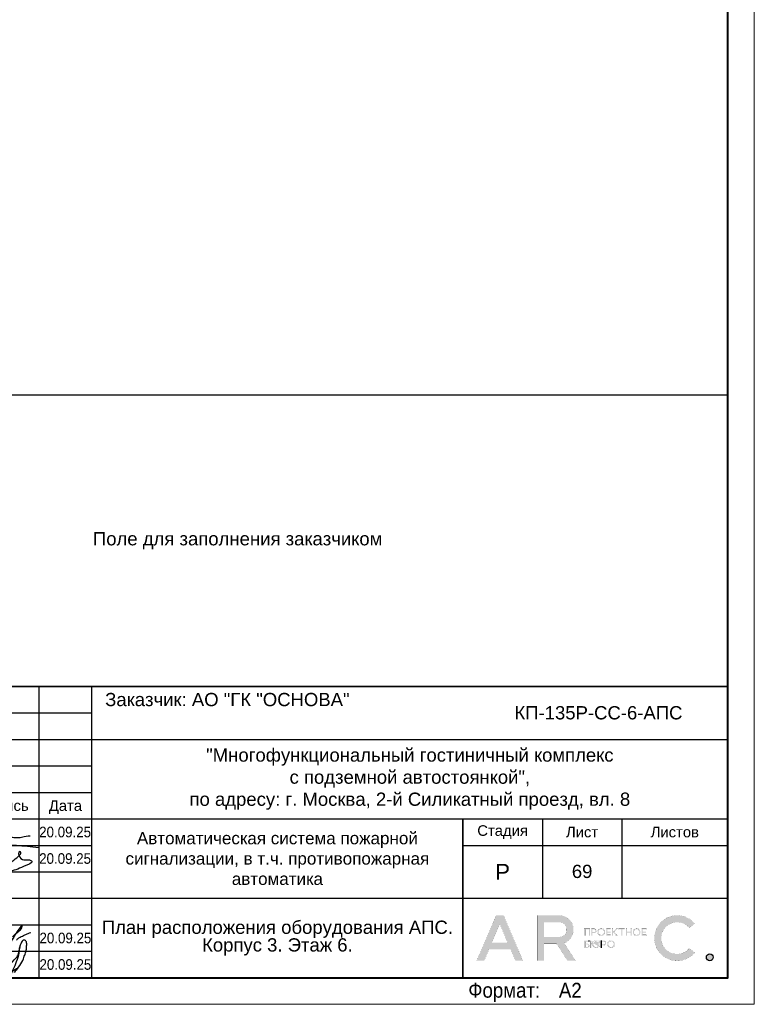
# Model space of a CAD drawing. Header units: millimetres. Extents: x -195178 to 1761886, y 140622 to 301105.
# Tile 31 of 131: x 222349 to 236212, y 182305 to 200886. Entities that reach past the tile are written whole.
import ezdxf
from ezdxf.enums import TextEntityAlignment as Align

# ---------------------------------------------------------------- set-up
doc = ezdxf.new("R2010")
doc.units = ezdxf.units.MM
doc.layers.get('Defpoints').update_dxf_attribs({"color": 252})
for name, color, linetype, lineweight in [('DB CP Оформление', 7, 'Continuous', 25), ('Охрана входов', 252, 'Continuous', 30), ('Рамка', 7, 'Continuous', 18)]:
    doc.layers.add(name, color=color, linetype=linetype, lineweight=lineweight)
doc.layers.add('DB CP Подписи', color=7, linetype='Continuous', lineweight=25, true_color=0x0a45f5)
doc.layers.add('Автоматика', color=1, linetype='Continuous')
doc.layers.add('формат', color=250, linetype='Continuous')
doc.styles.add('Arial', font='arial.ttf', dxfattribs={"width": 0.9, "height": 699.9999999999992})
doc.styles.add('CP.Text', font='arial.ttf')
doc.styles.add('CP.Text дата', font='arial.ttf', dxfattribs={"width": 0.9})

# ---------------------------------------------------------------- blocks, each defined once
blk = doc.blocks.new('*U29')
at = {"color": 0, "lineweight": 0}
blk.add_lwpolyline([(-594, 4.393872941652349e-15), (6.661338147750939e-14, 6.661338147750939e-14), (3.331937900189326e-14, 420.0000000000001), (-594.0000000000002, 420.0000000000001)], close=True, dxfattribs=at)
at = {"lineweight": 40}
blk.add_lwpolyline([(-574, 5.000000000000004), (-4.999999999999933, 5.000000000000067), (-4.999999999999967, 415.0000000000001), (-574.0000000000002, 415.0000000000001)], close=True, dxfattribs=at)
at = {"style": 'Arial', "width": 0.9}
blk.add_text('Формат:', height=2.8, dxfattribs=at).set_placement((-53.97311837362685, 1.250000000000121))
at = {"style": 'Arial', "width": 0.9, "flags": 8}
blk.add_attdef('FORMAT', (-36.87188609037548, 1.257088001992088), '', height=2.8, dxfattribs=at)
blk = doc.blocks.new('Попов')
at = {"layer": 'DB CP Подписи', "color": 160, "true_color": 0x0a45f5}
for points in [[(7.394956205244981, 7.032094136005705), (4.284556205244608, 0.8400941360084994), (3.982156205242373, 0.4944941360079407), (3.665356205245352, 0.2583778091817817), (3.190156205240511, 0.09837780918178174), (2.801356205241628, 0.2064941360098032), (2.509696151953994, 0.451294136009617), (2.383756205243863, 0.7680941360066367), (2.429696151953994, 0.9984941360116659), (2.62855620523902, 1.243294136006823), (3.319756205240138, 1.603294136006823), (3.895756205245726, 1.848094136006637), (4.370956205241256, 1.992094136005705), (4.918156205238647, 1.992094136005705)], [(5.979696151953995, 4.069175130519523), (4.859696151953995, -0.1216221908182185), (5.311356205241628, 0.624094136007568), (5.311356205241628, 0.8688941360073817), (5.624396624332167, 1.697142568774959), (6.247356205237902, 2.150494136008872), (6.650556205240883, 2.323294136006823), (6.909756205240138, 2.323294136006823), (7.125756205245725, 2.150494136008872), (7.125756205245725, 1.747294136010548), (6.82335620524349, 1.243294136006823), (6.333756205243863, 0.7968941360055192), (5.714556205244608, 0.5088941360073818), (5.412156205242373, 0.5952941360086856), (5.49855620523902, 1.286494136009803), (5.817585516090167, 1.879286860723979), (5.714556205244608, 1.286494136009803), (5.829756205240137, 0.9552941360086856), (6.146556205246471, 0.8832941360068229), (6.794556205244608, 1.012894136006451), (7.528956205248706, 1.459294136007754), (8.119356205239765, 2.064094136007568), (8.407356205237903, 2.510494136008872), (8.407356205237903, 2.899294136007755), (8.320956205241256, 3.028894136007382), (8.090556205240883, 2.956894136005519), (7.816956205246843, 2.366494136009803), (7.816956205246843, 1.963294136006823), (7.989756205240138, 1.776094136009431), (8.364156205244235, 1.891294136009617), (8.82495620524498, 2.323294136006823), (9.055356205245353, 2.697694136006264), (9.271356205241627, 3.302494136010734), (9.012156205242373, 3.561694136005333), (8.882556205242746, 3.561694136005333), (8.709696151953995, 3.3600941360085), (8.709696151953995, 2.978377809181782), (9.039696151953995, 2.408377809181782), (10.349696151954, 3.378377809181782), (11.11969615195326, 4.410259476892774), (11.27818451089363, 5.133235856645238), (11.35539592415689, 5.654323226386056), (11.38831620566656, 5.819447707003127), (11.35539592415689, 5.654323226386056)], [(7.394956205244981, 7.032094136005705), (6.962956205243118, 6.427294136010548), (4.918156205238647, 1.992094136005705)], [(8.094156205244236, 0.03369413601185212), (8.828556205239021, 0.5520941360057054), (9.980556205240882, 1.272094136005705), (10.85895620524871, 1.761694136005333), (10.41255620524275, 1.084894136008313), (11.57895620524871, 2.611294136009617), (12.16935620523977, 3.84969413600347), (12.471756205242, 4.713694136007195), (12.629696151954, 5.419294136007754), (12.689696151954, 6.2400941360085), (12.54375620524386, 6.945694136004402), (12.34215620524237, 7.075294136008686), (12.03975620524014, 7.075294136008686), (11.64969615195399, 6.6000941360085), (11.379696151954, 5.779294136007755), (11.21895620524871, 4.728094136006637), (10.72935620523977, 3.014494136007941), (9.418956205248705, 0.0336941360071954)], [(3.521356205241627, 2.971294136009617), (4.126156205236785, 3.244894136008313), (4.932556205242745, 3.475294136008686), (6.444556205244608, 3.835294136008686), (7.495756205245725, 4.080094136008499)], [(1.534156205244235, 0.8688941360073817), (1.303756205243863, 1.041694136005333), (1.217356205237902, 1.214494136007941), (1.447756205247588, 1.416094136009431), (2.038156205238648, 1.603294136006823), (2.815756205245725, 1.761694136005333), (3.506956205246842, 1.876894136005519), (4.357209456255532, 1.989153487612), (4.918156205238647, 1.992094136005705)], [(3.521356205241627, 2.971294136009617), (3.294445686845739, 2.859738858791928), (4.789696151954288, 2.859738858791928)]]:
    blk.add_spline(points, degree=3, dxfattribs=at)
at = {"layer": 'DB CP Подписи'}
blk.add_spline([(8.094156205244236, 0.03369413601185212), (7.791756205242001, -0.2544480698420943), (7.618956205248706, -0.4847058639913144), (7.618956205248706, -0.8015058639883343), (7.950156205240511, -1.060705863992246), (8.569356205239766, -1.060705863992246), (8.943756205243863, -0.7583058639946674), (9.116556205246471, -0.4991058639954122), (9.418956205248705, 0.0336941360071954)], degree=3, dxfattribs=at)
blk = doc.blocks.new('A$Cf51998ab')
at = {"layer": 'DB CP Подписи'}
for points in [[(2.024743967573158, 7.175397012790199), (0.02474396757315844, 3.175397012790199), (2.524743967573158, 0.1753970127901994), (9.524743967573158, 6.675397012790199), (17.02474396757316, 19.1753970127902), (23.52474396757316, 28.6753970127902), (29.02474396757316, 35.6753970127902), (35.52474396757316, 43.6753970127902), (36.52474396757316, 44.6753970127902), (30.02474396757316, 30.6753970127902), (28.52474396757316, 26.1753970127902), (28.52474396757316, 25.1753970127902), (31.52474396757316, 26.6753970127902), (36.02474396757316, 30.1753970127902), (43.52474396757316, 36.1753970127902), (45.52474396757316, 39.1753970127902), (47.52474396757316, 42.6753970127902), (47.52474396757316, 43.1753970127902), (48.02474396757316, 44.1753970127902), (40.52474396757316, 31.1753970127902), (37.52474396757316, 25.6753970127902), (40.52474396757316, 25.1753970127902), (47.02474396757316, 28.6753970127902), (47.52474396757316, 29.1753970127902)], [(66.52474396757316, 31.6753970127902), (75.02474396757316, 39.1753970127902), (79.02474396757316, 43.6753970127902), (79.52474396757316, 46.6753970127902), (75.02474396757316, 41.6753970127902), (69.02474396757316, 32.6753970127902), (61.02474396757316, 18.6753970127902), (57.02474396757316, 11.6753970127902), (61.52474396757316, 15.6753970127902)], [(57.52474396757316, 34.1753970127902), (54.52474396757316, 34.1753970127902), (50.02474396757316, 31.1753970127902), (49.52474396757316, 26.1753970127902), (54.02474396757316, 27.6753970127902), (56.02474396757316, 29.1753970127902), (58.02474396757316, 33.1753970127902), (57.52474396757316, 34.1753970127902)], [(59.02474396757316, 30.6753970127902), (55.49455854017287, 28.71229258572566), (55.52474396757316, 25.6753970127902), (57.52474396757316, 25.6753970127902), (62.02474396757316, 27.6753970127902), (65.02474396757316, 29.6753970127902), (65.52474396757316, 30.1753970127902)], [(71.80259313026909, 27.23596012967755), (75.18207571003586, 30.02247973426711), (81.43411698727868, 33.40007838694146), (87.77064376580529, 36.27103771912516), (91.06563812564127, 37.45319772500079)]]:
    blk.add_spline(points, degree=3, dxfattribs=at)
blk = doc.blocks.new('Лого')
at = {"layer": 'DB CP Оформление'}
h = blk.add_hatch(color=0, dxfattribs=at)
edge = h.paths.add_edge_path()
edge.add_line((-3.149615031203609, 491.8564630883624), (-2.145539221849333, 491.0307320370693))
edge.add_arc((-5.466713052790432, 493.7619962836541), 4.300000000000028, 39.43316774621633, 320.5668322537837, ccw=False)
edge.add_line((-2.145539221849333, 496.4932605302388), (-3.149615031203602, 495.6675294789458))
edge.add_arc((-5.466713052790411, 493.7619962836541), 3.000000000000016, 39.43316774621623, 320.5668322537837)
edge = h.paths.add_edge_path()
edge.add_arc((0.7039796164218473, 490.1453402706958), 0.65, 0, 360)
h.paths.add_polyline_path([(-38.91856638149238, 496.3972109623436), (-37.43639440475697, 492.9290438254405), (-40.40073835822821, 492.9290438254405)], flags=16)
edge = h.paths.add_edge_path(flags=16)
edge.add_line((-30.56831019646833, 493.9825875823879), (-27.63778042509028, 493.9825875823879))
edge.add_arc((-27.63778042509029, 495.2825875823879), 1.299999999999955, 270.0000000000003, 360.0000000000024)
edge.add_line((-26.33778042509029, 495.2825875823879), (-26.33778042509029, 495.4512324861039))
edge.add_arc((-27.63778042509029, 495.4512324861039), 1.300000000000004, 359.9999999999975, 449.9999999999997)
edge.add_line((-27.63778042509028, 496.7512324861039), (-30.56831019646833, 496.7512324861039))
edge.add_line((-30.56831019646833, 496.7512324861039), (-30.56831019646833, 493.9825875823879))
h.paths.add_polyline_path([(-35.9689509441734, 489.4953402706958), (-36.88082038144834, 491.6290438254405), (-40.956312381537, 491.6290438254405), (-41.8681818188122, 489.4953402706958), (-43.28192242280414, 489.4953402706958), (-39.6254366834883, 498.0512324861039), (-38.21169607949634, 498.0512324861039), (-34.55521034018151, 489.4953402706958)])
edge = h.paths.add_edge_path()
edge.add_line((-30.56831019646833, 489.4953402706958), (-31.86831019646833, 489.4953402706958))
edge.add_line((-31.86831019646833, 489.4953402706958), (-31.86831019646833, 498.0512324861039))
edge.add_line((-31.86831019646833, 498.0512324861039), (-27.63778042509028, 498.0512324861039))
edge.add_arc((-27.63778042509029, 495.4512324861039), 2.600000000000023, 0, 89.99999999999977, ccw=False)
edge.add_line((-25.03778042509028, 495.4512324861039), (-25.03778042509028, 495.2825875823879))
edge.add_arc((-27.63778042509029, 495.2825875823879), 2.600000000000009, -70.23716168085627, 0, ccw=False)
edge.add_line((-26.75864866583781, 492.8357268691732), (-24.6131234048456, 489.4953402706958))
edge.add_line((-24.6131234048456, 489.4953402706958), (-26.15818166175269, 489.4953402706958))
edge.add_line((-26.15818166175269, 489.4953402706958), (-28.20534579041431, 492.6825875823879))
edge.add_line((-28.20534579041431, 492.6825875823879), (-30.56831019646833, 492.6825875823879))
edge.add_line((-30.56831019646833, 492.6825875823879), (-30.56831019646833, 489.4953402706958))
edge = h.paths.add_edge_path(flags=16)
edge.add_line((-21.27053753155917, 492.6928723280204), (-21.27053753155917, 492.5228723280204))
edge.add_arc((-20.82053753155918, 492.5228723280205), 0.4499999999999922, 180.0000000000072, 270.0000000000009)
edge.add_line((-20.82053753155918, 492.0728723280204), (-20.69150461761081, 492.0728723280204))
edge.add_arc((-20.6915046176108, 492.5228723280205), 0.4500000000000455, 269.9999999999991, 359.9999999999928)
edge.add_line((-20.24150461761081, 492.5228723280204), (-20.24150461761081, 492.6928723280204))
edge.add_arc((-20.69150461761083, 492.6928723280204), 0.4500000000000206, 0, 89.99999999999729)
edge.add_line((-20.69150461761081, 493.1428723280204), (-20.82053753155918, 493.1428723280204))
edge.add_arc((-20.82053753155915, 492.6928723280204), 0.4500000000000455, 90.00000000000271, 180)
edge = h.paths.add_edge_path(flags=17)
edge.add_line((-21.62964566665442, 491.9228723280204), (-21.62964566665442, 492.5328723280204))
edge.add_line((-21.62964566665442, 492.5328723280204), (-21.45053753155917, 492.5328723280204))
edge.add_line((-21.45053753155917, 492.5328723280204), (-21.45053753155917, 492.5228723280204))
edge.add_arc((-20.85053753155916, 492.5228723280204), 0.6000000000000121, 180, 269.999999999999)
edge.add_line((-20.85053753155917, 491.9228723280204), (-20.66150461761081, 491.9228723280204))
edge.add_arc((-20.66150461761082, 492.5228723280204), 0.6000000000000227, 270.000000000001, 360)
edge.add_line((-20.06150461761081, 492.5228723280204), (-20.06150461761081, 492.6928723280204))
edge.add_arc((-20.66150461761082, 492.6928723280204), 0.6000000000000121, 0, 89.99999999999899)
edge.add_line((-20.66150461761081, 493.2928723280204), (-20.85053753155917, 493.2928723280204))
edge.add_arc((-20.85053753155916, 492.6928723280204), 0.6000000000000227, 90.00000000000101, 180)
edge.add_line((-21.45053753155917, 492.6928723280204), (-21.45053753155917, 492.6828723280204))
edge.add_line((-21.45053753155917, 492.6828723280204), (-21.62964566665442, 492.6828723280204))
edge.add_line((-21.62964566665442, 492.6828723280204), (-21.62964566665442, 493.2928723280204))
edge.add_line((-21.62964566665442, 493.2928723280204), (-21.80964566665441, 493.2928723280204))
edge.add_line((-21.80964566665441, 493.2928723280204), (-21.80964566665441, 491.9228723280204))
edge.add_line((-21.80964566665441, 491.9228723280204), (-21.62964566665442, 491.9228723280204))
edge = h.paths.add_edge_path(flags=16)
edge.add_line((-18.44160413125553, 492.6928723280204), (-18.44160413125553, 492.5228723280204))
edge.add_arc((-17.99160413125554, 492.5228723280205), 0.4499999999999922, 180.0000000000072, 270.0000000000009)
edge.add_line((-17.99160413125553, 492.0728723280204), (-17.86257121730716, 492.0728723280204))
edge.add_arc((-17.86257121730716, 492.5228723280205), 0.4500000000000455, 269.9999999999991, 359.9999999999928)
edge.add_line((-17.41257121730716, 492.5228723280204), (-17.41257121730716, 492.6928723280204))
edge.add_arc((-17.86257121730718, 492.6928723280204), 0.4500000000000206, 0, 89.99999999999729)
edge.add_line((-17.86257121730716, 493.1428723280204), (-17.99160413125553, 493.1428723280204))
edge.add_arc((-17.99160413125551, 492.6928723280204), 0.4500000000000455, 90.00000000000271, 180)
edge = h.paths.add_edge_path()
edge.add_line((-18.62160413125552, 492.6928723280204), (-18.62160413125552, 492.5228723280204))
edge.add_arc((-18.02160413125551, 492.5228723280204), 0.6000000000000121, 180, 269.999999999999)
edge.add_line((-18.02160413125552, 491.9228723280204), (-17.83257121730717, 491.9228723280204))
edge.add_arc((-17.83257121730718, 492.5228723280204), 0.6000000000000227, 270.000000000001, 360)
edge.add_line((-17.23257121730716, 492.5228723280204), (-17.23257121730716, 492.6928723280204))
edge.add_arc((-17.83257121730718, 492.6928723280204), 0.6000000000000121, 0, 89.99999999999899)
edge.add_line((-17.83257121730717, 493.2928723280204), (-18.02160413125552, 493.2928723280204))
edge.add_arc((-18.02160413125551, 492.6928723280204), 0.6000000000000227, 90.00000000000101, 180)
edge = h.paths.add_edge_path(flags=16)
edge.add_line((-13.61226025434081, 494.9777851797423), (-13.61226025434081, 494.8077851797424))
edge.add_arc((-13.16226025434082, 494.8077851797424), 0.4499999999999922, 180.0000000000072, 270.0000000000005)
edge.add_line((-13.16226025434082, 494.3577851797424), (-13.03322734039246, 494.3577851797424))
edge.add_arc((-13.03322734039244, 494.8077851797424), 0.4500000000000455, 269.9999999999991, 359.9999999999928)
edge.add_line((-12.58322734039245, 494.8077851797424), (-12.58322734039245, 494.9777851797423))
edge.add_arc((-13.03322734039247, 494.9777851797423), 0.4500000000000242, 0, 89.99999999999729)
edge.add_line((-13.03322734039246, 495.4277851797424), (-13.16226025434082, 495.4277851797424))
edge.add_arc((-13.16226025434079, 494.9777851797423), 0.4500000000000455, 90.00000000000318, 180)
edge = h.paths.add_edge_path()
edge.add_line((-13.79226025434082, 494.9777851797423), (-13.79226025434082, 494.8077851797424))
edge.add_arc((-13.19226025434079, 494.8077851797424), 0.6000000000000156, 180, 269.9999999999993)
edge.add_line((-13.19226025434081, 494.2077851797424), (-13.00322734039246, 494.2077851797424))
edge.add_arc((-13.00322734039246, 494.8077851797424), 0.6000000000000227, 270.000000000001, 360)
edge.add_line((-12.40322734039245, 494.8077851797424), (-12.40322734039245, 494.9777851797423))
edge.add_arc((-13.00322734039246, 494.9777851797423), 0.6000000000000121, 0, 89.99999999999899)
edge.add_line((-13.00322734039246, 495.5777851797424), (-13.19226025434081, 495.5777851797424))
edge.add_arc((-13.19226025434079, 494.9777851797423), 0.6000000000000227, 90.00000000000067, 180)
edge = h.paths.add_edge_path(flags=16)
edge.add_line((-20.28705089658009, 494.9777851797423), (-20.28705089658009, 494.8077851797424))
edge.add_arc((-19.8370508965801, 494.8077851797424), 0.4499999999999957, 180.0000000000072, 270.0000000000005)
edge.add_line((-19.83705089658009, 494.3577851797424), (-19.70801798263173, 494.3577851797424))
edge.add_arc((-19.70801798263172, 494.8077851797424), 0.4500000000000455, 269.9999999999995, 359.9999999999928)
edge.add_line((-19.25801798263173, 494.8077851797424), (-19.25801798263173, 494.9777851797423))
edge.add_arc((-19.70801798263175, 494.9777851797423), 0.4500000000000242, 0, 89.99999999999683)
edge.add_line((-19.70801798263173, 495.4277851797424), (-19.83705089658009, 495.4277851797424))
edge.add_arc((-19.83705089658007, 494.9777851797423), 0.4500000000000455, 90.00000000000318, 180)
edge = h.paths.add_edge_path()
edge.add_line((-20.46705089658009, 494.9777851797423), (-20.46705089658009, 494.8077851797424))
edge.add_arc((-19.86705089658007, 494.8077851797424), 0.6000000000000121, 180, 269.999999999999)
edge.add_line((-19.86705089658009, 494.2077851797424), (-19.67801798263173, 494.2077851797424))
edge.add_arc((-19.67801798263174, 494.8077851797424), 0.6000000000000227, 270.000000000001, 360)
edge.add_line((-19.07801798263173, 494.8077851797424), (-19.07801798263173, 494.9777851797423))
edge.add_arc((-19.67801798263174, 494.9777851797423), 0.6000000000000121, 0, 89.99999999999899)
edge.add_line((-19.67801798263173, 495.5777851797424), (-19.86705089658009, 495.5777851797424))
edge.add_arc((-19.86705089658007, 494.9777851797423), 0.6000000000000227, 90.00000000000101, 180)
edge = h.paths.add_edge_path(flags=16)
edge.add_arc((-19.22667760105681, 492.7878723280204), 0.1800000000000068, 270.0000000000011, 360)
edge.add_line((-19.04667760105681, 492.7878723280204), (-19.0466776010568, 492.9328723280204))
edge.add_arc((-19.22667760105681, 492.9328723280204), 0.1800000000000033, 0, 89.99999999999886)
edge.add_line((-19.2266776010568, 493.1128723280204), (-19.63443714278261, 493.1128723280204))
edge.add_line((-19.63443714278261, 493.1128723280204), (-19.6344371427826, 492.6078723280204))
edge.add_line((-19.6344371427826, 492.6078723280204), (-19.22667760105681, 492.6078723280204))
edge = h.paths.add_edge_path()
edge.add_line((-19.63443714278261, 491.9228723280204), (-19.81443714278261, 491.9228723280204))
edge.add_line((-19.81443714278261, 491.9228723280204), (-19.81443714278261, 493.2928723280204))
edge.add_line((-19.81443714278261, 493.2928723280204), (-19.2266776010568, 493.2928723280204))
edge.add_arc((-19.2266776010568, 492.9328723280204), 0.3600000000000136, 0, 89.99999999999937, ccw=False)
edge.add_line((-18.8666776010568, 492.9328723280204), (-18.86667760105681, 492.7878723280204))
edge.add_arc((-19.22667760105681, 492.7878723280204), 0.3600000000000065, -89.99999999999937, 0, ccw=False)
edge.add_line((-19.22667760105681, 492.4278723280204), (-19.63443714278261, 492.4278723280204))
edge.add_line((-19.63443714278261, 492.4278723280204), (-19.63443714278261, 491.9228723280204))
edge = h.paths.add_edge_path(flags=16)
edge.add_line((-22.41432519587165, 492.0728723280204), (-22.81592550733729, 492.0728723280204))
edge.add_line((-22.81592550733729, 492.0728723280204), (-22.81592550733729, 492.5700955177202))
edge.add_line((-22.81592550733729, 492.5700955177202), (-22.41432519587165, 492.5700955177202))
edge.add_arc((-22.41432519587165, 492.3900955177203), 0.17999999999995, -1.807620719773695e-11, 89.99999999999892, ccw=False)
edge.add_line((-22.23432519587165, 492.3900955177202), (-22.23432519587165, 492.2528723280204))
edge.add_arc((-22.41432519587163, 492.2528723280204), 0.1799999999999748, -90.00000000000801, 0, ccw=False)
h.paths.add_polyline_path([(-16.95626591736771, 495.5777851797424), (-17.51223811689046, 494.9677851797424), (-17.55459530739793, 494.9677851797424), (-17.55459530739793, 495.5777851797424), (-17.73459530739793, 495.5777851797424), (-17.73459530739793, 494.2077851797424), (-17.55459530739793, 494.2077851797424), (-17.55459530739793, 494.8177851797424), (-17.47826675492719, 494.8177851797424), (-16.92229455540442, 494.2077851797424), (-16.67874821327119, 494.2077851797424), (-17.32006333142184, 494.9114214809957), (-16.71271957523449, 495.5777851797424)])
edge = h.paths.add_edge_path()
edge.add_line((-22.10894538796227, 493.1128723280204), (-22.8159255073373, 493.1128723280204))
edge.add_line((-22.8159255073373, 493.1128723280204), (-22.81592550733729, 492.7200955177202))
edge.add_line((-22.81592550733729, 492.7200955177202), (-22.41432519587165, 492.7200955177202))
edge.add_arc((-22.41432519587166, 492.3600955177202), 0.3600000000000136, 0, 89.99999999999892, ccw=False)
edge.add_line((-22.05432519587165, 492.3600955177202), (-22.05432519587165, 492.2828723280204))
edge.add_arc((-22.41432519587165, 492.2828723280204), 0.3600000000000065, -89.99999999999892, 0, ccw=False)
edge.add_line((-22.41432519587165, 491.9228723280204), (-23.01592550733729, 491.9228723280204))
edge.add_line((-23.01592550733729, 491.9228723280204), (-23.01592550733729, 493.2928723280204))
edge.add_line((-23.01592550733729, 493.2928723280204), (-22.10894538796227, 493.2928723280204))
edge.add_line((-22.10894538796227, 493.2928723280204), (-22.10894538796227, 493.1128723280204))
h.paths.add_polyline_path([(-15.99401623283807, 495.3977851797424), (-16.45775531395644, 495.3977851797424), (-16.45775531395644, 495.5777851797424), (-15.35027715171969, 495.5777851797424), (-15.35027715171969, 495.3977851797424), (-15.81401623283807, 495.3977851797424), (-15.81401623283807, 494.2077851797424), (-15.99401623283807, 494.2077851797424)])
h.paths.add_polyline_path([(-14.219327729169, 494.9827851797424), (-14.219327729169, 495.5777851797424), (-14.039327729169, 495.5777851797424), (-14.039327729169, 494.2077851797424), (-14.219327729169, 494.2077851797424), (-14.219327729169, 494.8027851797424), (-14.92320967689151, 494.8027851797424), (-14.92320967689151, 494.2077851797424), (-15.10320967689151, 494.2077851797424), (-15.10320967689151, 495.5777851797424), (-14.92320967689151, 495.5777851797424), (-14.92320967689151, 494.9827851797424)])
h.paths.add_polyline_path([(-11.97615986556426, 494.8027851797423), (-11.97615986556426, 494.3877851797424), (-11.30687213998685, 494.3877851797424), (-11.30687213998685, 494.2077851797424), (-12.15615986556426, 494.2077851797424), (-12.15615986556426, 495.5777851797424), (-11.30687213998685, 495.5777851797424), (-11.30687213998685, 495.3977851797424), (-11.97615986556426, 495.3977851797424), (-11.97615986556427, 494.9827851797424), (-11.34484040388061, 494.9827851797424), (-11.34484040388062, 494.8027851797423)])
edge = h.paths.add_edge_path(flags=16)
edge.add_arc((-21.07411837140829, 495.0727851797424), 0.1800000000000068, 270.0000000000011, 360)
edge.add_line((-20.89411837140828, 495.0727851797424), (-20.89411837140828, 495.2177851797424))
edge.add_arc((-21.07411837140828, 495.2177851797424), 0.1800000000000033, 0, 89.99999999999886)
edge.add_line((-21.07411837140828, 495.3977851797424), (-21.48187791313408, 495.3977851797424))
edge.add_line((-21.48187791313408, 495.3977851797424), (-21.48187791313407, 494.8927851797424))
edge.add_line((-21.48187791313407, 494.8927851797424), (-21.07411837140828, 494.8927851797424))
h.paths.add_polyline_path([(-22.81592550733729, 494.2077851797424), (-23.01592550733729, 494.2077851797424), (-23.01592550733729, 495.5777851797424), (-21.90894538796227, 495.5777851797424), (-21.90894538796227, 494.2077851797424), (-22.10894538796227, 494.2077851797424), (-22.10894538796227, 495.3977851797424), (-22.81592550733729, 495.3977851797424)])
h.paths.add_polyline_path([(-18.65095050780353, 494.8027851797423), (-18.65095050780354, 494.3877851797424), (-17.98166278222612, 494.3877851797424), (-17.98166278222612, 494.2077851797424), (-18.83095050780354, 494.2077851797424), (-18.83095050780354, 495.5777851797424), (-17.98166278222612, 495.5777851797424), (-17.98166278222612, 495.3977851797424), (-18.65095050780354, 495.3977851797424), (-18.65095050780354, 494.9827851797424), (-18.01963104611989, 494.9827851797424), (-18.01963104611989, 494.8027851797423)])
edge = h.paths.add_edge_path()
edge.add_line((-21.48187791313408, 494.2077851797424), (-21.66187791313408, 494.2077851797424))
edge.add_line((-21.66187791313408, 494.2077851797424), (-21.66187791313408, 495.5777851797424))
edge.add_line((-21.66187791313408, 495.5777851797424), (-21.07411837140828, 495.5777851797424))
edge.add_arc((-21.07411837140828, 495.2177851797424), 0.3600000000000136, 0, 89.99999999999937, ccw=False)
edge.add_line((-20.71411837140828, 495.2177851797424), (-20.71411837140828, 495.0727851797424))
edge.add_arc((-21.07411837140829, 495.0727851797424), 0.3600000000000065, -89.99999999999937, 0, ccw=False)
edge.add_line((-21.07411837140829, 494.7127851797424), (-21.48187791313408, 494.7127851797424))
edge.add_line((-21.48187791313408, 494.7127851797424), (-21.48187791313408, 494.2077851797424))
edge = h.paths.add_edge_path()
edge.add_line((-19.81443714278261, 493.2928723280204), (-19.81443714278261, 491.9228723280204))
edge.add_line((-22.10894538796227, 493.2928723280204), (-22.10894538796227, 493.1128723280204))
at = {"layer": 'DB CP Оформление', "color": 0}
for p, q in [((-22.10894538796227, 493.2928723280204), (-22.10894538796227, 493.1128723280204)), ((-19.81443714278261, 493.2928723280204), (-19.81443714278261, 491.9228723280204))]:
    blk.add_line(p, q, dxfattribs=at)
at = {"layer": 'DB CP Оформление', "color": 0, "const_width": 0.01}
for points in [[(-35.9689509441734, 489.4953402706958), (-36.88082038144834, 491.6290438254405), (-40.956312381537, 491.6290438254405), (-41.8681818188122, 489.4953402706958), (-43.28192242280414, 489.4953402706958), (-39.6254366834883, 498.0512324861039), (-38.21169607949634, 498.0512324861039), (-34.55521034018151, 489.4953402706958)], [(-38.91856638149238, 496.3972109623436), (-37.43639440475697, 492.9290438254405), (-40.40073835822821, 492.9290438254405)], [(-22.81592550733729, 494.2077851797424), (-23.01592550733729, 494.2077851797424), (-23.01592550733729, 495.5777851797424), (-21.90894538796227, 495.5777851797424), (-21.90894538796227, 494.2077851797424), (-22.10894538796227, 494.2077851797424), (-22.10894538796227, 495.3977851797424), (-22.81592550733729, 495.3977851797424)], [(-18.65095050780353, 494.8027851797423), (-18.65095050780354, 494.3877851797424), (-17.98166278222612, 494.3877851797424), (-17.98166278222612, 494.2077851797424), (-18.83095050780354, 494.2077851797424), (-18.83095050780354, 495.5777851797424), (-17.98166278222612, 495.5777851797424), (-17.98166278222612, 495.3977851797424), (-18.65095050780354, 495.3977851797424), (-18.65095050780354, 494.9827851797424), (-18.01963104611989, 494.9827851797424), (-18.01963104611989, 494.8027851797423)], [(-16.95626591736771, 495.5777851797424), (-17.51223811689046, 494.9677851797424), (-17.55459530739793, 494.9677851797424), (-17.55459530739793, 495.5777851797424), (-17.73459530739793, 495.5777851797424), (-17.73459530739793, 494.2077851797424), (-17.55459530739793, 494.2077851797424), (-17.55459530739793, 494.8177851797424), (-17.47826675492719, 494.8177851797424), (-16.92229455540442, 494.2077851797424), (-16.67874821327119, 494.2077851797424), (-17.32006333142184, 494.9114214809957), (-16.71271957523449, 495.5777851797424)], [(-15.99401623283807, 495.3977851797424), (-16.45775531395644, 495.3977851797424), (-16.45775531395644, 495.5777851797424), (-15.35027715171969, 495.5777851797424), (-15.35027715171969, 495.3977851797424), (-15.81401623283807, 495.3977851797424), (-15.81401623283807, 494.2077851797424), (-15.99401623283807, 494.2077851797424)], [(-14.219327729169, 494.9827851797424), (-14.219327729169, 495.5777851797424), (-14.039327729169, 495.5777851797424), (-14.039327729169, 494.2077851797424), (-14.219327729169, 494.2077851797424), (-14.219327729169, 494.8027851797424), (-14.92320967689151, 494.8027851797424), (-14.92320967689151, 494.2077851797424), (-15.10320967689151, 494.2077851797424), (-15.10320967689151, 495.5777851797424), (-14.92320967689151, 495.5777851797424), (-14.92320967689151, 494.9827851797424)], [(-11.97615986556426, 494.8027851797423), (-11.97615986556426, 494.3877851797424), (-11.30687213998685, 494.3877851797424), (-11.30687213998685, 494.2077851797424), (-12.15615986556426, 494.2077851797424), (-12.15615986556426, 495.5777851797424), (-11.30687213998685, 495.5777851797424), (-11.30687213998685, 495.3977851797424), (-11.97615986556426, 495.3977851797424), (-11.97615986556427, 494.9827851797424), (-11.34484040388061, 494.9827851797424), (-11.34484040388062, 494.8027851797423)]]:
    blk.add_lwpolyline(points, close=True, dxfattribs=at)
for points in [[(-30.56831019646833, 489.4953402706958), (-31.86831019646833, 489.4953402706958), (-31.86831019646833, 498.0512324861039), (-27.63778042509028, 498.0512324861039, -0.414213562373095), (-25.03778042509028, 495.4512324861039), (-25.03778042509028, 495.2825875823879, -0.316436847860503), (-26.75864866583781, 492.8357268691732), (-24.6131234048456, 489.4953402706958), (-26.15818166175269, 489.4953402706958), (-28.20534579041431, 492.6825875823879), (-30.56831019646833, 492.6825875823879)], [(-3.149615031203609, 491.8564630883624), (-2.145539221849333, 491.0307320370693, -2.790346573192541), (-2.145539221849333, 496.4932605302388), (-3.149615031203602, 495.6675294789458, 2.790346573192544)], [(-30.56831019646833, 493.9825875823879), (-27.63778042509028, 493.9825875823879, 0.414213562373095), (-26.33778042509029, 495.2825875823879), (-26.33778042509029, 495.4512324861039, 0.414213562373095), (-27.63778042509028, 496.7512324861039), (-30.56831019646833, 496.7512324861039)], [(-21.48187791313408, 494.2077851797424), (-21.66187791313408, 494.2077851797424), (-21.66187791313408, 495.5777851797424), (-21.07411837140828, 495.5777851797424, -0.4142135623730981), (-20.71411837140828, 495.2177851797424), (-20.71411837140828, 495.0727851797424, -0.4142135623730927), (-21.07411837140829, 494.7127851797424), (-21.48187791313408, 494.7127851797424)], [(-21.07411837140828, 494.8927851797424, 0.4142135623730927), (-20.89411837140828, 495.0727851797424), (-20.89411837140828, 495.2177851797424, 0.4142135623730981), (-21.07411837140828, 495.3977851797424), (-21.48187791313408, 495.3977851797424), (-21.48187791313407, 494.8927851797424)], [(-20.46705089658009, 494.9777851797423), (-20.46705089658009, 494.8077851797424, 0.414213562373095), (-19.86705089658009, 494.2077851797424), (-19.67801798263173, 494.2077851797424, 0.414213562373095), (-19.07801798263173, 494.8077851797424), (-19.07801798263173, 494.9777851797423, 0.414213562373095), (-19.67801798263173, 495.5777851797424), (-19.86705089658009, 495.5777851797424, 0.414213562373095)], [(-20.28705089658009, 494.9777851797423), (-20.28705089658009, 494.8077851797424, 0.414213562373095), (-19.83705089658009, 494.3577851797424), (-19.70801798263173, 494.3577851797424, 0.414213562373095), (-19.25801798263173, 494.8077851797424), (-19.25801798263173, 494.9777851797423, 0.414213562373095), (-19.70801798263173, 495.4277851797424), (-19.83705089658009, 495.4277851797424, 0.414213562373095)], [(-13.79226025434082, 494.9777851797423), (-13.79226025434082, 494.8077851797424, 0.414213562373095), (-13.19226025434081, 494.2077851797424), (-13.00322734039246, 494.2077851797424, 0.414213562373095), (-12.40322734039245, 494.8077851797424), (-12.40322734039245, 494.9777851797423, 0.414213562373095), (-13.00322734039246, 495.5777851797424), (-13.19226025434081, 495.5777851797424, 0.414213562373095)], [(-13.61226025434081, 494.9777851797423), (-13.61226025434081, 494.8077851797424, 0.414213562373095), (-13.16226025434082, 494.3577851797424), (-13.03322734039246, 494.3577851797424, 0.414213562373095), (-12.58322734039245, 494.8077851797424), (-12.58322734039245, 494.9777851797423, 0.414213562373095), (-13.03322734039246, 495.4277851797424), (-13.16226025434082, 495.4277851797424, 0.414213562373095)], [(-22.10894538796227, 493.1128723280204), (-22.8159255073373, 493.1128723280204), (-22.81592550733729, 492.7200955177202), (-22.41432519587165, 492.7200955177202, -0.4142135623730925), (-22.05432519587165, 492.3600955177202), (-22.05432519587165, 492.2828723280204, -0.4142135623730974), (-22.41432519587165, 491.9228723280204), (-23.01592550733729, 491.9228723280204), (-23.01592550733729, 493.2928723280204), (-22.10894538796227, 493.2928723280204)], [(-22.41432519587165, 492.0728723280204), (-22.81592550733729, 492.0728723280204), (-22.81592550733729, 492.5700955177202), (-22.41432519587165, 492.5700955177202, -0.4142135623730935), (-22.23432519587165, 492.3900955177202), (-22.23432519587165, 492.2528723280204, -0.4142135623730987)], [(-21.62964566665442, 491.9228723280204), (-21.62964566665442, 492.5328723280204), (-21.45053753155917, 492.5328723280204), (-21.45053753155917, 492.5228723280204, 0.414213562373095), (-20.85053753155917, 491.9228723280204), (-20.66150461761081, 491.9228723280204, 0.414213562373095), (-20.06150461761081, 492.5228723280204), (-20.06150461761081, 492.6928723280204, 0.414213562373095), (-20.66150461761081, 493.2928723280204), (-20.85053753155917, 493.2928723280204, 0.414213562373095), (-21.45053753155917, 492.6928723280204), (-21.45053753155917, 492.6828723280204), (-21.62964566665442, 492.6828723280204), (-21.62964566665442, 493.2928723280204), (-21.80964566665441, 493.2928723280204), (-21.80964566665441, 491.9228723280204)], [(-21.27053753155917, 492.6928723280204), (-21.27053753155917, 492.5228723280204, 0.414213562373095), (-20.82053753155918, 492.0728723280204), (-20.69150461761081, 492.0728723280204, 0.414213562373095), (-20.24150461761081, 492.5228723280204), (-20.24150461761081, 492.6928723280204, 0.414213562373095), (-20.69150461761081, 493.1428723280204), (-20.82053753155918, 493.1428723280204, 0.414213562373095)], [(-19.63443714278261, 491.9228723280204), (-19.81443714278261, 491.9228723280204), (-19.81443714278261, 493.2928723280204), (-19.2266776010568, 493.2928723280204, -0.4142135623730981), (-18.8666776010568, 492.9328723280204), (-18.86667760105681, 492.7878723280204, -0.4142135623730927), (-19.22667760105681, 492.4278723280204), (-19.63443714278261, 492.4278723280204)], [(-19.22667760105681, 492.6078723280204, 0.4142135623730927), (-19.04667760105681, 492.7878723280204), (-19.0466776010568, 492.9328723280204, 0.4142135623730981), (-19.2266776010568, 493.1128723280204), (-19.63443714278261, 493.1128723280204), (-19.6344371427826, 492.6078723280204)], [(-18.62160413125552, 492.6928723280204), (-18.62160413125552, 492.5228723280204, 0.414213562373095), (-18.02160413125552, 491.9228723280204), (-17.83257121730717, 491.9228723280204, 0.414213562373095), (-17.23257121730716, 492.5228723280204), (-17.23257121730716, 492.6928723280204, 0.414213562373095), (-17.83257121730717, 493.2928723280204), (-18.02160413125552, 493.2928723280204, 0.414213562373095)], [(-18.44160413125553, 492.6928723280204), (-18.44160413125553, 492.5228723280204, 0.414213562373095), (-17.99160413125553, 492.0728723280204), (-17.86257121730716, 492.0728723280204, 0.414213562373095), (-17.41257121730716, 492.5228723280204), (-17.41257121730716, 492.6928723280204, 0.414213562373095), (-17.86257121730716, 493.1428723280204), (-17.99160413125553, 493.1428723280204, 0.414213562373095)]]:
    blk.add_lwpolyline(points, format="xyb", close=True, dxfattribs=at)
at = {"layer": 'DB CP Оформление', "color": 0}
blk.add_circle((0.7039796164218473, 490.1453402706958), 0.65, dxfattribs=at)
at = {"layer": 'Defpoints', "color": 0}
blk.add_lwpolyline([(-45.89650028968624, 501.2732863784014), (4.103499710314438, 501.2732863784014), (4.103499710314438, 486.2732863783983), (-45.89650028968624, 486.2732863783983)], close=True, dxfattribs=at)
blk = doc.blocks.new('A$C5BE547C8')
at = {"layer": 'DB CP Подписи', "color": 160, "true_color": 0x0a45f5}
for points in [[(-36.17550682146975, 134.4371501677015), (61.71678818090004, 412.4869762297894)], [(12.77064067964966, 273.4620631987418), (54.9465189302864, 284.4855278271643), (94.154754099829, 355.2698806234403), (190.2780455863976, 461.4464249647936), (197.8667517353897, 439.9583000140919)], [(553.6754189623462, 292.4671654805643), (541.1363445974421, 294.8536106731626), (543.5881781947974, 221.3447915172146), (618.3679039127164, 188.8783703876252), (688.8570107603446, 181.5274854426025), (702.341915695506, 169.2760206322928), (655.1448083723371, 128.8461685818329), (445.8771119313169, 43.72502877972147), (210.5232081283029, -1.356840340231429), (25.1820216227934, -2.336883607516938), (-119.9528827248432, 30.00445333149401), (-207.229957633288, 105.4676031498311), (-226.8427679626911, 202.491644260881), (-177.8107121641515, 263.2541753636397), (-54.24994114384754, 301.4757719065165), (189.9297362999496, 360.2782164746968), (498.8316938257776, 377.9189649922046), (787.0024744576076, 349.3846527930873)], [(12.77064067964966, 273.4620631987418), (53.68175455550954, 259.2054039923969), (47.35787273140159, 207.3811667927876), (60.00563637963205, 173.2529950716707), (97.94904722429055, 183.3650324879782)], [(97.94904722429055, 183.3650324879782), (177.0679458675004, 224.8184770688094), (161.8986921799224, 163.5096667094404), (207.1457470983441, 161.4226177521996), (266.314922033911, 204.5548820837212), (296.9437179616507, 255.3396693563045), (253.785020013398, 280.3842265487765), (197.7158576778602, 243.8061435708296), (177.076149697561, 224.897245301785)], [(240.4512582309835, 278.160545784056), (216.6761126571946, 242.9138925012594), (193.0570860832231, 200.9501308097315), (214.3763311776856, 163.8837520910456), (260.4151262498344, 165.1061032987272), (324.2741268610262, 195.7046833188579), (317.2758679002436, 178.2197674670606), (323.3993369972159, 165.9803596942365), (371.5122399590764, 186.0879841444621), (421.3747226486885, 228.0517155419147), (401.2547955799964, 186.9622102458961), (414.3764636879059, 162.4833644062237), (464.2389463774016, 183.4652452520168), (539.4700353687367, 247.2851138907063), (556.5207641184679, 274.5734312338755), (553.6754189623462, 292.4671654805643)]]:
    blk.add_spline(points, degree=3, dxfattribs=at)
blk = doc.blocks.new('Никачалов')
blk.add_lwpolyline([(-307.2528087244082, -10.52482762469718), (-266.7209943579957, -10.52482762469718), (-217.2917009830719, 12.19796214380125), (-151.053767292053, 56.65713122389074), (-104.5903002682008, 97.1639252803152), (-42.3079472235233, 148.5397506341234), (-2.762450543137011, 181.1417946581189), (25.90605847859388, 213.7455219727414), (43.7010164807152, 235.4819012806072), (55.56432182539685, 255.2404097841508), (61.49597449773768, 269.0720390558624), (48.64291482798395, 267.0958515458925), (20.96416013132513, 227.5771512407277), (-26.48906123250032, 171.2625404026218), (-43.29770154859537, 147.551656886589), (-106.566372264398, 73.45304175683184), (-171.8145516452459, 1.330614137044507), (-320.1058683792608, -151.8054015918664), (-406.1148320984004, -241.7118334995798), (-487.1818974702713, -312.8461673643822), (-518.8162328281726, -343.4720238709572), (-528.703466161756, -345.4482113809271), (-526.7239574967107, -334.5808633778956), (-516.8401608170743, -316.7968590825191), (-494.0998678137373, -283.2067213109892), (-477.294664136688, -261.4703420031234), (-435.7730954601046, -217.0111729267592), (-400.1831794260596, -188.3598206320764), (-362.6171914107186, -168.6013121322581), (-318.1297963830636, -150.8173078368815), (-234.0969046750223, -118.213580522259), (-154.0195936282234, -90.55032198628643), (-5.728276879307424, -52.01971543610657), (-125.3510846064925, -134.0213973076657), (-130.2929829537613, -133.0333035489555), (-128.316910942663, -131.0571160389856), (-95.39726961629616, -111.8204287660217), (-59.85203000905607, -95.76348443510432), (-27.71938084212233, -87.49177623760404), (-25.77080201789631, -90.41229184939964), (-29.66795968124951, -102.5757764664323), (-30.15252690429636, -110.3610126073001), (-29.17995580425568, -115.7122051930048), (-24.3102270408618, -121.0650810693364), (-17.49535610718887, -123.4974413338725), (-8.24390245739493, -125.9314848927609), (2.468126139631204, -127.3909010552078), (14.15272583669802, -127.3909010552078), (101.7906602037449, -127.3909010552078), (105.0348549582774, -129.2711407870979), (104.8664592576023, -152.815378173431), (110.9218312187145, -158.3651994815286), (128.4246742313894, -163.9133375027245), (156.4780234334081, -166.202617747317), (264.0107071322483, -165.9518068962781), (307.6251938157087, -158.1497378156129), (346.3905716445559, -151.961947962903), (383.8122205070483, -151.961947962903), (403.5351374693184, -158.7119581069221), (436.9152894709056, -161.67118948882), (526.11689822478, -161.927050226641), (598.5373598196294, -138.5208429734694), (676.6111056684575, -125.8742528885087), (713.761259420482, -126.4129070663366)])
blk = doc.blocks.new('ауацуа')
at = {"layer": 'DB CP Оформление'}
for p, q in [((-901444.4389830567, -47611.55045884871), (-882944.4389830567, -47611.55045884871)), ((-901444.4389830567, -53111.55045884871), (-901444.4389830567, -47611.55045884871)), ((-900444.4389830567, -47611.55045884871), (-900444.4389830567, -50111.55045884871)), ((-899444.4389830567, -47611.55045884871), (-899444.4389830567, -53111.55045884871)), ((-898444.4389830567, -47611.55045884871), (-898444.4389830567, -50111.55045884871)), ((-897444.4389830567, -47611.55045884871), (-897444.4389830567, -53111.55045884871)), ((-895944.4389830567, -47611.55045884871), (-895944.4389830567, -53111.55045884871)), ((-894944.4389830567, -53111.55045884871), (-894944.4389830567, -47612.58197722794)), ((-901444.4389830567, -48111.55045884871), (-894944.4389830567, -48111.55045884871)), ((-901444.4389830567, -48611.55045884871), (-894944.4389830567, -48611.55045884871)), ((-894944.4389830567, -48611.55045884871), (-882944.4389830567, -48611.55045884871)), ((-901444.4389830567, -49111.55045884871), (-894944.4389830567, -49111.55045884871)), ((-901444.4389830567, -49611.55045884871), (-894944.4389830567, -49611.55045884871)), ((-901444.4389830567, -50111.55045884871), (-882944.4389830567, -50111.55045884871)), ((-887944.4389830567, -53111.55045884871), (-887944.4389830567, -50111.55045884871)), ((-887944.4389830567, -50111.55045884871), (-887944.4389830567, -53111.55045884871)), ((-886444.4389830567, -50111.55045884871), (-886444.4389830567, -51611.55045884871)), ((-884944.4389830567, -50111.55045884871), (-884944.4389830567, -51611.55045884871)), ((-901444.4389830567, -50611.55045884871), (-894944.4389830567, -50611.55045884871)), ((-887944.4389830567, -50611.55045884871), (-882944.4389830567, -50611.55045884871)), ((-901444.4389830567, -51111.55045884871), (-894944.4389830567, -51111.55045884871)), ((-901444.4389830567, -51611.55045884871), (-894944.4389830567, -51611.55045884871)), ((-894944.4389830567, -51611.55045884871), (-882944.4389830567, -51611.55045884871)), ((-901444.4389830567, -52111.55045884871), (-894944.4389830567, -52111.55045884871)), ((-901444.4389830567, -52611.55045884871), (-894944.4389830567, -52611.55045884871)), ((-901444.4389830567, -53111.55045884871), (-882944.4389830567, -53111.55045884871))]:
    blk.add_line(p, q, dxfattribs=at)
at = {"layer": 'DB CP Оформление', "ltscale": 100}
blk.add_line((-882944.4389830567, -53111.55045884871), (-882944.4389830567, -47611.55045884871), dxfattribs=at)
at = {"layer": 'DB CP Оформление'}
blk.add_lwpolyline([(-887944.4389830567, -51611.55045884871), (-882944.4389830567, -51611.55045884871), (-882944.4389830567, -53111.55045884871), (-887944.4389830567, -53111.55045884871)], close=True, dxfattribs=at)
at = {"layer": 'DB CP Оформление', "color": 0, "xscale": 100, "yscale": 100, "zscale": 100}
blk.add_blockref('Лого', (-883354.7889540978, -101738.8790966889), dxfattribs=at)
at = {"layer": 'DB CP Подписи'}
blk.add_blockref('Никачалов', (-896824.2117446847, -50303.85781468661), dxfattribs=at)
at = {"layer": 'DB CP Подписи', "color": 160, "true_color": 0x0a45f5, "xscale": 1.445624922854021, "yscale": 1.445624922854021, "zscale": 1.445624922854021}
blk.add_blockref('A$C5BE547C8', (-897091.0831624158, -51157.1531102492), dxfattribs=at)
at = {"layer": 'DB CP Подписи'}
for name, p, xscale, yscale, zscale in [('A$Cf51998ab', (-897379.3541802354, -52782.28930560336), 14.0625, 14.0625, 14.0625), ('Попов', (-897444.4389830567, -53111.55045884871), 100, 100, 100)]:
    blk.add_blockref(name, p, dxfattribs=dict(at, xscale=xscale, yscale=yscale, zscale=zscale))
at = {"layer": 'DB CP Оформление', "style": 'CP.Text'}
for s, p in [('Изм.', (-900944.4389830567, -49861.55045884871)), ('Кол.уч.', (-899944.4389830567, -49861.55045884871)), ('Лист', (-898944.4389830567, -49861.55045884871)), ('№док.', (-897944.4389830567, -49861.55045884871)), ('Подпись', (-896694.4389830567, -49861.55045884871)), ('Дата', (-895444.4389830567, -49861.55045884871))]:
    blk.add_text(s, height=200, dxfattribs=at).set_placement(p, align=Align.MIDDLE_CENTER)
at = {"layer": 'DB CP Оформление'}
for s, insert, char_height, width, attachment_point, style in [('\\pxi1,t1;Заказчик: АО "ГК "ОСНОВА"', (-894944.4389830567, -47861.55045884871), 250, 8500, 4, 'CP.Text'), ('КП-135Р-СС-6-АПС', (-886970.4668877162, -48111.55045884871), 250, 3500.000000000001, 4, 'CP.Text'), ('"Многофункциональный гостиничный комплекс ^Jс подземной автостоянкой", \\Pпо адресу: г. Москва, 2-й Силикатный проезд, вл. 8', (-888944.4389830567, -49361.55045884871), 250, 12000, 5, 'CP.Text'), (' Разработал', (-901444.4389830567, -50361.55045884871), 200, 1999.999999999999, 4, 'CP.Text'), (' Никачалов', (-899444.4389830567, -50361.55045884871), 200, 1999.999999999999, 4, 'CP.Text'), ('20.09.25', (-895450.4190462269, -50361.55045884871), 200, 1000, 5, 'CP.Text дата'), ('\\pxl0.2375,r0.2375;Автоматическая система пожарной сигнализации, в т.ч. противопожарная автоматика', (-891444.4389830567, -50861.55045884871), 230, 6999.999999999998, 5, 'CP.Text'), ('Стадия', (-887194.4389830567, -50361.55045884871), 200, 1499.999999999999, 5, 'CP.Text'), ('Лист', (-885694.4389830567, -50361.55045884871), 200, 1499.999999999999, 5, 'CP.Text'), ('Листов', (-883944.4389830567, -50361.55045884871), 200, 2000, 5, 'CP.Text'), (' Проверил', (-901444.4389830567, -50861.55045884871), 200, 1999.999999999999, 4, 'CP.Text'), (' Комлев', (-899444.4389830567, -50861.55045884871), 200, 1999.999999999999, 4, 'CP.Text'), ('20.09.25', (-895450.4190462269, -50861.55045884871), 200, 1000, 5, 'CP.Text дата'), ('Р', (-887194.4389830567, -51111.55045884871), 300, 1499.999999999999, 5, 'CP.Text'), (' Н. контр.', (-901444.4389830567, -52361.55045884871), 200, 1999.999999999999, 4, 'CP.Text'), (' Малиновская', (-899444.4389830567, -52361.55045884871), 200, 1999.999999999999, 4, 'CP.Text'), ('20.09.25', (-895444.4389830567, -52361.55045884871), 200, 1000, 5, 'CP.Text дата'), (' ГИП', (-901444.4389830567, -52861.55045884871), 200, 1999.999999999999, 4, 'CP.Text'), (' Попов', (-899444.4389830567, -52861.55045884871), 200, 1999.999999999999, 4, 'CP.Text'), ('20.09.25', (-895444.4389830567, -52861.55045884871), 200, 1000, 5, 'CP.Text дата')]:
    blk.add_mtext(s, dxfattribs=dict(at, insert=insert, char_height=char_height, width=width, attachment_point=attachment_point, style=style))

msp = doc.modelspace()

# ---------------------------------------------------------------- linework, layer by layer
at = {"layer": 'Defpoints'}
msp.add_line((217211.9847367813, 193804.7842184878), (235711.9847367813, 193804.7842184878), dxfattribs=at)
at = {"layer": 'Defpoints', "color": 0, "lineweight": 18, "ltscale": 0.008333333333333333}
msp.add_line((224615.174467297, 188297.0952578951), (235711.9848784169, 188297.0952578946), dxfattribs=at)
at = {"layer": 'Defpoints'}
for points in [[(217211.9848784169, 193804.7841227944), (235711.9848784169, 193804.7841227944), (235711.9848784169, 188304.7841228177), (217211.9848784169, 188304.7841228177)], [(217211.9848784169, 188304.7841228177), (235711.9848784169, 188304.7841228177), (235711.9848784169, 182804.784122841), (217211.9848784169, 182804.784122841)]]:
    msp.add_lwpolyline(points, close=True, dxfattribs=at)
at = {"layer": 'Охрана входов', "color": 0, "lineweight": 18, "ltscale": 0.008333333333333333}
msp.add_line((235711.9848784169, 190033.0945672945), (235711.9861056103, 188297.0952578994), dxfattribs=at)
at = {"layer": 'Рамка'}
for p in [(235711.9848784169, 188304.784122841), (217211.9848784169, 182804.784122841)]:
    msp.add_line(p, (235711.9848784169, 182804.784122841), dxfattribs=at)
msp.add_lwpolyline([(178811.9848784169, 182804.784122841), (235711.9848784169, 182804.784122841), (235711.9848784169, 223804.784122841), (178811.9848784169, 223804.784122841)], close=True, dxfattribs=at)

# ---------------------------------------------------------------- block references
msp.add_blockref('ауацуа', (1118656.423861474, 235916.3345816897))
at = {"layer": 'формат', "xscale": 100, "yscale": 100, "zscale": 100}
msp.add_blockref('*U29', (236211.9848784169, 182304.784122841), dxfattribs=at).add_auto_attribs({'FORMAT': 'А2'})

# ---------------------------------------------------------------- texts
at = {"layer": 'Defpoints', "insert": (226461.9848075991, 191054.784170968), "char_height": 250, "width": 18500, "attachment_point": 5, "style": 'CP.Text'}
msp.add_mtext('\\pxl0.2375,r0.2375;Поле для заполнения заказчиком', dxfattribs=at)
at = {"layer": 'Автоматика', "color": 7, "insert": (227211.984878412, 183554.7841228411), "char_height": 250, "width": 6999.999999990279, "attachment_point": 5, "line_spacing_factor": 0.8, "style": 'CP.Text'}
msp.add_mtext('\\pxqc;План расположения оборудования АПС.\\PКорпус 3. Этаж 6. ', dxfattribs=at)
at = {"layer": 'Рамка', "style": 'CP.Text'}
msp.add_text('69', height=250, dxfattribs=at).set_placement((232962.5962646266, 184813.1578994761), align=Align.MIDDLE_CENTER)

doc.saveas('drawing.dxf')
